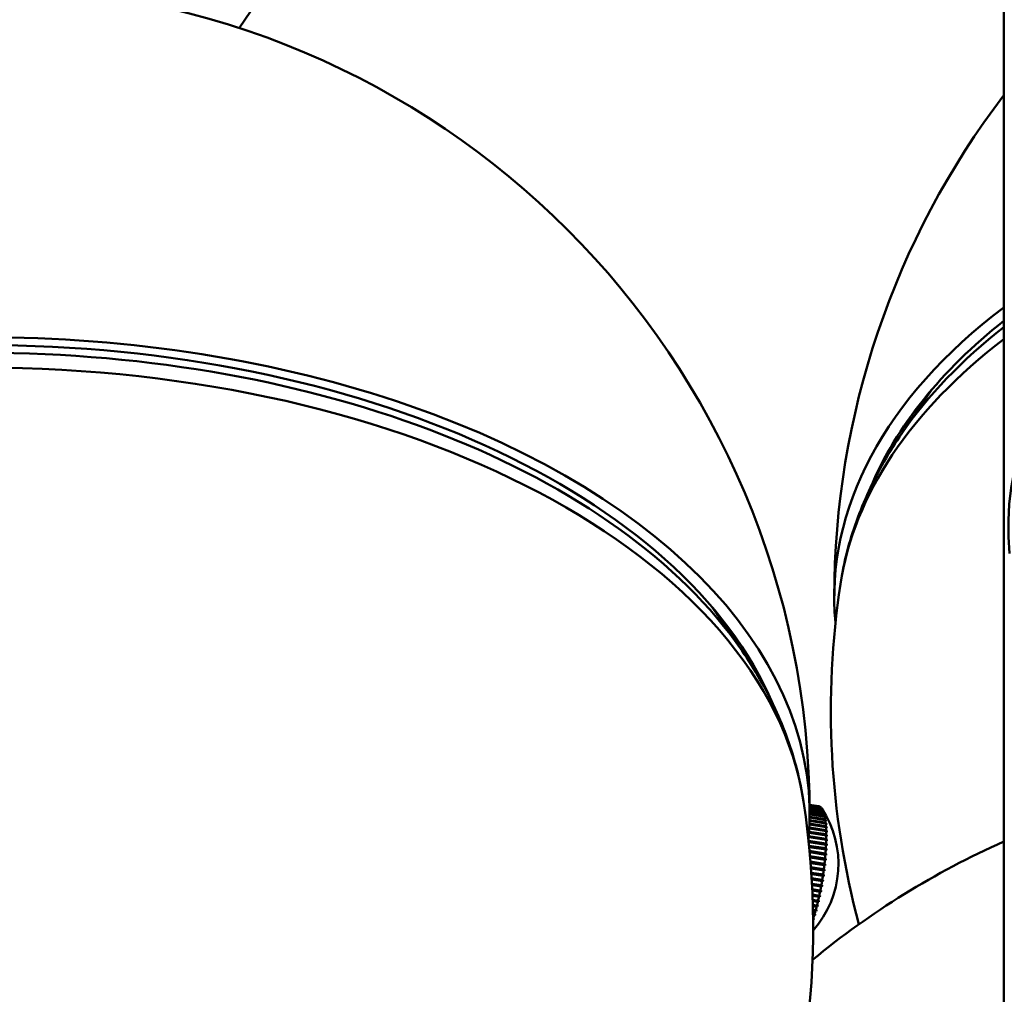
# Model space of a CAD drawing. Header units: millimetres. Extents: x 849 to 4035, y 828 to 3843.
# Tile 92 of 105: x 3610 to 3681, y 1375 to 1445. Entities that reach past the tile are written whole.
import ezdxf

# ---------------------------------------------------------------- set-up
doc = ezdxf.new("R2010")
doc.units = ezdxf.units.MM
doc.header["$LTSCALE"] = 15
doc.layers.add('Widoczne (ISO)', color=7, linetype='Continuous', lineweight=50)
doc.layers.add('Widoczne wąskie (ISO)', color=7, linetype='Continuous', lineweight=50)

msp = doc.modelspace()

# ---------------------------------------------------------------- linework, layer by layer
at = {"layer": 'Widoczne (ISO)'}
for p, q in [((3680.647, 1540.65), (3680.647, 1319.456)), ((3675.447, 1418.467), (3673.277, 1415.302)), ((3672.147, 1413.523), (3672.147, 1413.731)), ((3659.573, 1402.752), (3661.743, 1399.587)), ((3662.873, 1397.808), (3662.873, 1398.016)), ((3667.284, 1388.373), (3666.619, 1388.476)), ((3666.619, 1388.471), (3667.328, 1388.361)), ((3667.348, 1388.353), (3666.619, 1388.465)), ((3666.619, 1388.438), (3667.405, 1388.316)), ((3667.424, 1388.3), (3666.62, 1388.425)), ((3666.62, 1388.374), (3667.476, 1388.242)), ((3667.494, 1388.218), (3666.62, 1388.353)), ((3666.621, 1388.28), (3667.542, 1388.137)), ((3667.557, 1388.106), (3666.621, 1388.251)), ((3666.622, 1388.155), (3667.601, 1388.004)), ((3667.615, 1387.965), (3666.622, 1388.119)), ((3666.623, 1388.001), (3667.653, 1387.842)), ((3667.665, 1387.796), (3666.623, 1387.958)), ((3666.623, 1387.819), (3667.699, 1387.653)), ((3667.599, 1388.049), (3667.598, 1388.043)), ((3667.657, 1387.917), (3667.654, 1387.905)), ((3666.613, 1387.118), (3667.79, 1386.936)), ((3667.774, 1387.134), (3666.618, 1387.313)), ((3666.62, 1387.376), (3667.767, 1387.199)), ((3667.745, 1387.379), (3666.622, 1387.553)), ((3667.709, 1387.601), (3666.623, 1387.769)), ((3666.623, 1387.611), (3667.737, 1387.438)), ((3667.701, 1387.744), (3667.705, 1387.743)), ((3667.709, 1387.758), (3667.705, 1387.743)), ((3667.705, 1387.743), (3667.707, 1387.734)), ((3667.737, 1387.56), (3667.749, 1387.558)), ((3667.754, 1387.573), (3667.749, 1387.558)), ((3667.749, 1387.558), (3667.754, 1387.535)), ((3667.766, 1387.351), (3667.787, 1387.347)), ((3667.786, 1387.117), (3667.817, 1387.113)), ((3667.791, 1387.361), (3667.787, 1387.347)), ((3667.787, 1387.347), (3667.792, 1387.314)), ((3667.821, 1387.126), (3667.817, 1387.113)), ((3667.817, 1387.113), (3667.821, 1387.07)), ((3667.813, 1386.267), (3666.581, 1386.457)), ((3666.582, 1386.476), (3667.861, 1386.278)), ((3666.586, 1386.537), (3667.813, 1386.347)), ((3667.808, 1386.576), (3666.598, 1386.763)), ((3666.599, 1386.771), (3667.854, 1386.576)), ((3666.602, 1386.838), (3667.806, 1386.651)), ((3667.795, 1386.865), (3666.611, 1387.049)), ((3667.798, 1386.861), (3667.839, 1386.855)), ((3667.844, 1386.867), (3667.839, 1386.855)), ((3667.839, 1386.855), (3667.843, 1386.804)), ((3667.859, 1386.588), (3667.854, 1386.576)), ((3667.854, 1386.576), (3667.856, 1386.518)), ((3666.543, 1385.882), (3667.803, 1385.687)), ((3666.548, 1385.833), (3667.852, 1385.631)), ((3667.8, 1385.598), (3666.553, 1385.791)), ((3667.81, 1385.94), (3666.557, 1386.134)), ((3666.559, 1386.164), (3667.861, 1385.962)), ((3666.564, 1386.218), (3667.812, 1386.025)), ((3667.861, 1385.962), (3667.859, 1385.891)), ((3667.866, 1386.288), (3667.861, 1386.278)), ((3667.861, 1386.278), (3667.862, 1386.213)), ((3667.865, 1385.971), (3667.861, 1385.962)), ((3666.58, 1385.521), (3667.786, 1385.335)), ((3666.584, 1385.48), (3667.836, 1385.286)), ((3667.781, 1385.243), (3666.589, 1385.427)), ((3666.616, 1385.148), (3667.762, 1384.971)), ((3666.619, 1385.114), (3667.812, 1384.929)), ((3667.755, 1384.876), (3666.625, 1385.051)), ((3667.836, 1385.286), (3667.831, 1385.204)), ((3667.84, 1385.292), (3667.836, 1385.286)), ((3667.852, 1385.631), (3667.849, 1385.554)), ((3667.857, 1385.639), (3667.852, 1385.631)), ((3666.65, 1384.764), (3667.73, 1384.597)), ((3666.652, 1384.738), (3667.78, 1384.563)), ((3667.72, 1384.501), (3666.659, 1384.665)), ((3666.683, 1384.373), (3667.69, 1384.217)), ((3666.684, 1384.354), (3667.741, 1384.191)), ((3667.679, 1384.119), (3666.691, 1384.272)), ((3667.78, 1384.563), (3667.771, 1384.473)), ((3667.784, 1384.567), (3667.78, 1384.563)), ((3667.812, 1384.929), (3667.805, 1384.843)), ((3667.816, 1384.935), (3667.812, 1384.929)), ((3666.713, 1383.975), (3667.643, 1383.831)), ((3666.714, 1383.965), (3667.696, 1383.813)), ((3667.63, 1383.733), (3666.721, 1383.873)), ((3666.741, 1383.575), (3667.59, 1383.443)), ((3666.741, 1383.572), (3667.643, 1383.433)), ((3667.696, 1383.813), (3667.683, 1383.717)), ((3667.699, 1383.814), (3667.696, 1383.813)), ((3667.741, 1384.191), (3667.731, 1384.097)), ((3667.745, 1384.193), (3667.741, 1384.191)), ((3667.575, 1383.345), (3666.748, 1383.473)), ((3666.767, 1383.174), (3667.529, 1383.056)), ((3667.567, 1382.954), (3666.772, 1383.077)), ((3667.513, 1382.957), (3666.773, 1383.072)), ((3667.584, 1383.051), (3667.567, 1382.954)), ((3667.571, 1382.953), (3667.567, 1382.954)), ((3667.643, 1383.433), (3667.628, 1383.334)), ((3667.647, 1383.433), (3667.643, 1383.433)), ((3666.789, 1382.774), (3667.463, 1382.67)), ((3667.501, 1382.577), (3666.794, 1382.686)), ((3667.445, 1382.572), (3666.794, 1382.673)), ((3666.809, 1382.379), (3667.39, 1382.289)), ((3667.428, 1382.205), (3666.812, 1382.301)), ((3667.371, 1382.193), (3666.813, 1382.279)), ((3667.447, 1382.297), (3667.428, 1382.205)), ((3667.431, 1382.201), (3667.428, 1382.205)), ((3667.518, 1382.672), (3667.501, 1382.577)), ((3667.504, 1382.574), (3667.501, 1382.577)), ((3666.825, 1381.991), (3667.312, 1381.915)), ((3667.351, 1381.841), (3666.828, 1381.922)), ((3667.292, 1381.821), (3666.829, 1381.893)), ((3666.839, 1381.611), (3667.23, 1381.551)), ((3667.269, 1381.487), (3666.841, 1381.553)), ((3667.208, 1381.46), (3666.843, 1381.516)), ((3667.288, 1381.569), (3667.269, 1381.487)), ((3667.271, 1381.48), (3667.269, 1381.487)), ((3667.37, 1381.928), (3667.351, 1381.841)), ((3667.353, 1381.836), (3667.351, 1381.841)), ((3666.851, 1381.243), (3667.143, 1381.198)), ((3667.182, 1381.144), (3666.852, 1381.195)), ((3667.12, 1381.11), (3666.853, 1381.151)), ((3666.859, 1380.888), (3667.052, 1380.859)), ((3667.092, 1380.815), (3666.86, 1380.851)), ((3667.028, 1380.775), (3666.861, 1380.8)), ((3667.113, 1380.888), (3667.092, 1380.815)), ((3667.094, 1380.806), (3667.092, 1380.815)), ((3667.202, 1381.222), (3667.182, 1381.144)), ((3667.184, 1381.136), (3667.182, 1381.144)), ((3666.866, 1380.55), (3666.958, 1380.535)), ((3666.999, 1380.503), (3666.866, 1380.523)), ((3666.933, 1380.456), (3666.867, 1380.466)), ((3666.904, 1380.208), (3666.87, 1380.213)), ((3666.924, 1380.268), (3666.904, 1380.208)), ((3666.905, 1380.197), (3666.904, 1380.208)), ((3667.019, 1380.569), (3666.999, 1380.503)), ((3667.001, 1380.492), (3666.999, 1380.503))]:
    msp.add_line(p, q, dxfattribs=at)
for centre, radius, start, end in [((3576.38, 1479.159), 60, 324.78975, 8.73658), ((3606.873, 1387.76), 59.75, 0, 180), ((3728.147, 1403.475), 59.75, 142.65207, 180), ((3728.147, 1395.31), 60, 171.26342, 194.93435), ((3606.873, 1379.595), 60, 171.26342, 8.73658), ((3661.448, 1384.216), 7.25, 318.43999, 33.40046), ((3704.853, 1331.191), 59.75, 113.89823, 129.52308)]:
    msp.add_arc(centre, radius, start, end, dxfattribs=at)
for centre, major_axis, ratio, start_param, end_param in [((3740.716, 1408.465), (59.75, 0), 0.57735, 6.229931, 9.478033), ((3728.147, 1403.475), (-59.75, 0), 0.57735, 5.631341, 6.33644), ((3606.873, 1387.76), (59.75, 0), 0.57735, 6.229931, 9.478033), ((3728.147, 1403.475), (-58.75, 0), 0.57735, 5.653984, 6.045078), ((3606.873, 1387.76), (-58.75, 0), 0.57735, 3.3797, 6.045078), ((3666.519, 1383.432), (0.764, 4.941), 0.211325, 6.239741, 6.283185), ((3661.438, 1384.22), (-2.833, -6.674), 0.97602, 2.572987, 2.574006), ((3666.519, 1383.432), (0.764, 4.941), 0.211325, 6.161201, 6.219741), ((3661.439, 1384.224), (4.75, 5.477), 0.968915, 6.017629, 6.020155), ((3666.519, 1383.432), (0.764, 4.941), 0.211325, 6.082661, 6.141201), ((3661.44, 1384.228), (5.874, 4.25), 0.955836, 6.237697, 6.24176), ((3666.519, 1383.432), (0.764, 4.941), 0.211325, 6.004122, 6.062661), ((3661.44, 1384.232), (6.482, 3.247), 0.936864, 0.096546, 0.112083), ((3661.456, 1384.2), (6.482, 3.247), 0.936864, 0.096546, 0.112083), ((3666.519, 1383.432), (0.764, 4.941), 0.211325, 5.925582, 5.984121), ((3666.594, 1383.42), (0.752, 4.86), 0.211325, 5.983954, 6.004289), ((3661.441, 1384.235), (6.814, 2.475), 0.912116, 0.203846, 0.219383), ((3661.455, 1384.197), (6.814, 2.475), 0.912116, 0.203846, 0.219383), ((3666.519, 1383.432), (0.764, 4.941), 0.211325, 5.847042, 5.905581), ((3661.442, 1384.239), (7.001, 1.882), 0.881744, 0.280945, 0.296482), ((3666.594, 1383.42), (0.752, 4.86), 0.211325, 5.905414, 5.925749), ((3661.454, 1384.193), (7.001, 1.882), 0.881744, 0.280945, 0.296482), ((3666.519, 1383.432), (0.764, 4.941), 0.211325, 5.768502, 5.827042), ((3661.443, 1384.242), (7.11, 1.416), 0.845936, 0.337999, 0.353536), ((3666.594, 1383.42), (-0.752, -4.86), 0.211325, 2.685282, 2.705616), ((3661.453, 1384.19), (7.11, 1.416), 0.845936, 0.337999, 0.353536), ((3666.519, 1383.432), (0.764, 4.941), 0.211325, 5.689962, 5.748502), ((3661.444, 1384.245), (7.175, 1.042), 0.804913, 0.381328, 0.396865), ((3661.452, 1384.187), (7.175, 1.042), 0.804913, 0.381328, 0.396865), ((3666.519, 1383.432), (0.764, 4.941), 0.211325, 5.611422, 5.669962), ((3666.594, 1383.42), (-0.752, -4.86), 0.211325, 2.606742, 2.627077), ((3661.445, 1384.248), (7.213, 0.733), 0.758927, 0.414938, 0.430475), ((3661.451, 1384.184), (-7.213, -0.733), 0.758927, 3.55653, 3.572067), ((3666.519, 1383.432), (0.764, 4.941), 0.211325, 5.532883, 5.591422), ((3666.594, 1383.42), (-0.752, -4.86), 0.211325, 2.528202, 2.548537), ((3666.594, 1383.42), (-0.752, -4.86), 0.211325, 2.449662, 2.469997), ((3661.446, 1384.251), (7.234, 0.472), 0.708262, 0.441441, 0.456978), ((3661.45, 1384.181), (-7.234, -0.472), 0.708262, 3.583033, 3.598571), ((3666.519, 1383.432), (0.764, 4.941), 0.211325, 5.454343, 5.512882), ((3661.447, 1384.254), (7.246, 0.248), 0.653231, 0.462591, 0.478129), ((3661.449, 1384.178), (-7.246, -0.248), 0.653231, 3.604184, 3.619721), ((3666.519, 1383.432), (0.764, 4.941), 0.211325, 5.375803, 5.434343), ((3666.594, 1383.42), (-0.752, -4.86), 0.211325, 2.371123, 2.391457), ((3666.594, 1383.42), (-0.752, -4.86), 0.211325, 2.292583, 2.312917), ((3666.519, 1383.432), (0.764, 4.941), 0.211325, 5.218723, 5.277263), ((3661.45, 1384.26), (7.244, -0.287), 0.465451, 0.504356, 0.519894), ((3661.447, 1384.174), (-7.249, 0.126), 0.531449, 3.634909, 3.650446), ((3666.519, 1383.432), (0.764, 4.941), 0.211325, 5.297263, 5.355803), ((3661.449, 1384.258), (7.249, -0.126), 0.531449, 0.493316, 0.508853), ((3661.448, 1384.256), (7.25, 0.05), 0.594172, 0.479599, 0.495136), ((3661.448, 1384.176), (-7.25, -0.05), 0.594172, 3.621191, 3.636729), ((3666.594, 1383.42), (-0.752, -4.86), 0.211325, 2.135503, 2.155838), ((3666.594, 1383.42), (-0.752, -4.86), 0.211325, 2.214043, 2.234377), ((3666.519, 1383.432), (0.764, 4.941), 0.211325, 5.061644, 5.120183), ((3661.452, 1384.263), (7.227, -0.572), 0.325269, 0.52007, 0.535607), ((3661.445, 1384.17), (-7.237, 0.434), 0.396582, 3.654758, 3.670296), ((3666.519, 1383.432), (0.764, 4.941), 0.211325, 5.140184, 5.198723), ((3661.451, 1384.262), (7.237, -0.434), 0.396582, 0.513166, 0.528703), ((3661.446, 1384.172), (-7.244, 0.287), 0.465451, 3.645949, 3.661486), ((3666.594, 1383.42), (-0.752, -4.86), 0.211325, 1.978424, 1.998758), ((3666.594, 1383.42), (-0.752, -4.86), 0.211325, 2.056963, 2.077298), ((3666.519, 1383.432), (0.764, 4.941), 0.211325, 4.904564, 4.963104), ((3661.443, 1384.168), (-7.216, 0.703), 0.25195, 3.6669, 3.682437), ((3666.519, 1383.432), (0.764, 4.941), 0.211325, 4.983104, 5.041643), ((3661.453, 1384.264), (7.216, -0.703), 0.25195, 0.525307, 0.540845), ((3661.444, 1384.169), (-7.227, 0.572), 0.325269, 3.661663, 3.6772), ((3666.594, 1383.42), (-0.752, -4.86), 0.211325, 1.821344, 1.841678), ((3666.594, 1383.42), (-0.752, -4.86), 0.211325, 1.899884, 1.920218), ((3666.519, 1383.432), (0.764, 4.941), 0.211325, 4.747484, 4.806024), ((3661.442, 1384.167), (-7.187, 0.951), 0.101113, 3.672999, 3.688536), ((3666.519, 1383.432), (0.764, 4.941), 0.211325, 4.826024, 4.884564), ((3661.455, 1384.265), (7.187, -0.951), 0.101113, 0.531406, 0.546944), ((3661.443, 1384.167), (-7.202, 0.829), 0.177077, 3.67064, 3.686177), ((3666.594, 1383.42), (-0.752, -4.86), 0.211325, 1.664264, 1.684599), ((3661.454, 1384.265), (7.202, -0.829), 0.177077, 0.529047, 0.544585), ((3666.594, 1383.42), (-0.752, -4.86), 0.211325, 1.742804, 1.763139), ((3666.519, 1383.432), (0.764, 4.941), 0.211325, 4.590405, 4.648944), ((3661.44, 1384.167), (-7.152, 1.189), 0.052213, 2.59383, 2.609368), ((3666.519, 1383.432), (0.764, 4.941), 0.211325, 4.668945, 4.727484), ((3661.456, 1384.265), (7.152, -1.189), 0.052213, 5.735423, 5.75096), ((3666.594, 1383.42), (-0.752, -4.86), 0.211325, 1.507185, 1.527519), ((3661.441, 1384.167), (-7.17, 1.07), 0.024526, 3.674048, 3.689585), ((3661.456, 1384.265), (7.17, -1.07), 0.024526, 0.532455, 0.547992), ((3666.594, 1383.42), (-0.752, -4.86), 0.211325, 1.585724, 1.606059), ((3666.519, 1383.432), (0.764, 4.941), 0.211325, 4.433325, 4.491865), ((3661.438, 1384.168), (-7.107, 1.43), 0.204253, 2.598194, 2.613731), ((3666.519, 1383.432), (0.764, 4.941), 0.211325, 4.511865, 4.570405), ((3661.458, 1384.264), (7.107, -1.43), 0.204253, 5.739786, 5.755324), ((3666.594, 1383.42), (-0.752, -4.86), 0.211325, 1.350105, 1.370439), ((3661.439, 1384.167), (-7.131, 1.309), 0.128629, 2.595347, 2.610884), ((3661.457, 1384.265), (7.131, -1.309), 0.128629, 5.736939, 5.752476), ((3666.594, 1383.42), (-0.752, -4.86), 0.211325, 1.428645, 1.448979), ((3666.519, 1383.432), (0.764, 4.941), 0.211325, 4.276246, 4.334785), ((3661.437, 1384.171), (-7.051, 1.686), 0.351264, 2.608274, 2.623812), ((3666.519, 1383.432), (0.764, 4.941), 0.211325, 4.354785, 4.413325), ((3661.459, 1384.262), (7.051, -1.686), 0.351264, 5.749867, 5.765404), ((3666.594, 1383.42), (-0.752, -4.86), 0.211325, 1.193025, 1.21336), ((3661.438, 1384.169), (-7.081, 1.556), 0.278617, 2.602458, 2.617995), ((3661.458, 1384.263), (7.081, -1.556), 0.278617, 5.744051, 5.759588), ((3666.594, 1383.42), (-0.752, -4.86), 0.211325, 1.271565, 1.2919), ((3666.519, 1383.432), (0.764, 4.941), 0.211325, 4.119166, 4.177705), ((3661.436, 1384.174), (-6.977, 1.97), 0.489626, 2.625406, 2.640944), ((3666.519, 1383.432), (0.764, 4.941), 0.211325, 4.197706, 4.256245), ((3661.46, 1384.258), (6.977, -1.97), 0.489626, 5.766999, 5.782536), ((3666.594, 1383.42), (-0.752, -4.86), 0.211325, 1.035946, 1.05628), ((3661.437, 1384.172), (-7.017, 1.823), 0.421745, 2.615835, 2.631372), ((3661.46, 1384.26), (7.017, -1.823), 0.421745, 5.757427, 5.772965), ((3666.594, 1383.42), (-0.752, -4.86), 0.211325, 1.114486, 1.13482), ((3666.519, 1383.432), (0.764, 4.941), 0.211325, 4.047722, 4.099166), ((3661.461, 1384.253), (6.874, -2.304), 0.615931, 5.795798, 5.809308), ((3661.436, 1384.179), (-6.874, 2.304), 0.615931, 2.659957, 2.667715), ((3666.594, 1383.42), (-0.752, -4.86), 0.211325, 0.878866, 0.899201), ((3661.436, 1384.176), (-6.93, 2.129), 0.554488, 2.637354, 2.652891), ((3661.46, 1384.256), (6.93, -2.129), 0.554488, 5.778947, 5.794484), ((3666.594, 1383.42), (-0.752, -4.86), 0.211325, 0.957406, 0.97774)]:
    msp.add_ellipse(centre, major_axis=major_axis, ratio=ratio, start_param=start_param, end_param=end_param, dxfattribs=at)
for points, knots in [([(3668.843, 1404.423), (3668.96, 1405.189), (3669.116, 1405.95), (3669.501, 1407.458), (3669.73, 1408.205), (3670.258, 1409.681), (3670.558, 1410.41), (3671.224, 1411.847), (3671.59, 1412.555), (3672.387, 1413.947), (3672.817, 1414.631), (3673.277, 1415.302)], [5.5862798, 5.5862798, 5.5862798, 5.5862798, 5.6439542, 5.6439542, 5.7016287, 5.7016287, 5.7593032, 5.7593032, 5.8169777, 5.8169777, 5.8746521, 5.8746521, 5.8746521, 5.8746521]), ([(3661.743, 1399.587), (3662.203, 1398.916), (3662.633, 1398.232), (3663.43, 1396.84), (3663.796, 1396.132), (3664.462, 1394.695), (3664.762, 1393.966), (3665.29, 1392.49), (3665.519, 1391.743), (3665.904, 1390.235), (3666.06, 1389.474), (3666.177, 1388.708)], [6.1681197, 6.1681197, 6.1681197, 6.1681197, 6.2257942, 6.2257942, 6.2834687, 6.2834687, 6.3411431, 6.3411431, 6.3988176, 6.3988176, 6.4564921, 6.4564921, 6.4564921, 6.4564921])]:
    msp.add_open_spline(points, degree=3, knots=knots, dxfattribs=at)
at = {"layer": 'Widoczne wąskie (ISO)'}
for centre, major_axis, start_param, end_param in [((3728.147, 1402.764), (-59.011, 0), 5.64794, 5.90632), ((3728.147, 1401.386), (-59.537, 0), 5.636048, 6.194693), ((3606.873, 1387.049), (59.011, 0), 0.376865, 2.764728), ((3606.873, 1385.671), (-59.537, 0), 3.230085, 6.194693), ((3728.147, 1408.486), (-56, 0), 6.033483, 6.057249), ((3606.873, 1392.771), (56, 0), 0.225936, 0.249702)]:
    msp.add_ellipse(centre, major_axis=major_axis, ratio=0.57735, start_param=start_param, end_param=end_param, dxfattribs=at)

doc.saveas('drawing.dxf')
